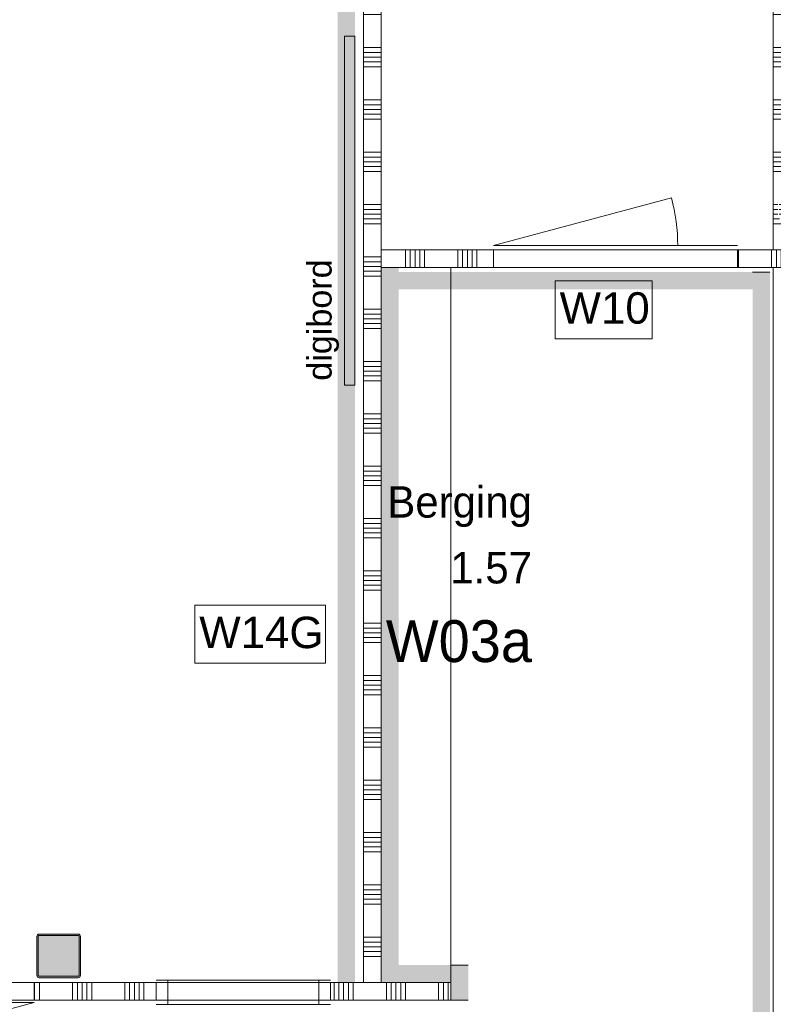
# Model space of a CAD drawing. Header units: millimetres. Extents: x -850 to 154668, y -25041 to 71030.
# Tile 207 of 211: x 85387 to 89710, y 17125 to 22770. Entities that reach past the tile are written whole.
import ezdxf
from ezdxf.enums import TextEntityAlignment as Align

# ---------------------------------------------------------------- set-up
doc = ezdxf.new("R2010")
doc.units = ezdxf.units.MM
doc.header["$MEASUREMENT"] = 0
doc.linetypes.add('B0701', pattern=[234.119993, 155.999994, -78.119999])
for name, color, linetype in [('Info Wandafwerking aanduiding', 7, 'Continuous'), ('Info Wandafwerking aanduiding Doorsnede-arcering', 7, 'Continuous'), ('New_22 NC Binnenwanden', 7, 'Continuous'), ('New_22 NC Binnenwanden Deuren', 7, 'Continuous'), ('New_22 NC Binnenwanden Doorsnede-arcering', 7, 'Continuous'), ('New_22 NC Binnenwanden Laagscheidingslijnen', 7, 'Continuous'), ('New_22 NC Binnenwanden Ramen', 7, 'Continuous'), ('New_72 Vaste Inrichting', 7, 'Continuous'), ('New_info tekst digiborden', 7, 'Continuous'), ('New_Info Wandafwerking aanduiding', 7, 'Continuous'), ('New_Info Wandafwerking aanduiding Doorsnede-arcering', 7, 'Continuous'), ('New_Z Ruimtefuncties', 7, 'Continuous'), ('New_Z Ruimtefuncties Zone omranding', 7, 'Continuous'), ('New_Z Ruimtefuncties Zone tekst', 7, 'Continuous'), ('S-COLS-____-OTLN.RVT S', 7, 'Continuous'), ('S-COLS-____-OTLN.RVT S 2D arcering', 7, 'Continuous')]:
    doc.layers.add(name, color=color, linetype=linetype)
doc.styles.add('GENERATED_STYLE_1', font='txt')
doc.styles.add('GENERATED_STYLE_2', font='txt')

# ---------------------------------------------------------------- blocks, each defined once
blk = doc.blocks.new('*X45')
at = {"layer": 'New_22 NC Binnenwanden Doorsnede-arcering', "color": 254, "linetype": 'Continuous', "lineweight": 0, "true_color": 0xe9ebeb}
for p, q in [((89710, 26100), (89751, 26100)), ((89710, 25909.7), (89735, 25909.7)), ((89710, 25882.3), (89735, 25882.3)), ((89710, 25854.9), (89739.6, 25854.9)), ((89710, 25827.4), (89810, 25827.4)), ((89710, 25800), (89810, 25800)), ((89710, 25609.7), (89810, 25609.7)), ((89710, 25582.3), (89810, 25582.3)), ((89710, 25554.9), (89810, 25554.9)), ((89710, 25527.4), (89810, 25527.4)), ((89710, 25500), (89810, 25500)), ((89710, 25309.7), (89810, 25309.7)), ((89710, 25282.3), (89810, 25282.3)), ((89710, 25254.9), (89810, 25254.9)), ((89710, 25227.4), (89810, 25227.4)), ((89710, 25200), (89810, 25200)), ((89710, 25009.7), (89810, 25009.7)), ((89710, 24982.3), (89810, 24982.3)), ((89710, 24954.9), (89810, 24954.9)), ((89710, 24927.4), (89810, 24927.4)), ((89710, 24900), (89810, 24900)), ((89710, 24709.7), (89810, 24709.7)), ((89710, 24682.3), (89810, 24682.3)), ((89710, 24654.9), (89810, 24654.9)), ((89710, 24627.4), (89810, 24627.4)), ((89710, 24600), (89810, 24600)), ((89710, 24409.7), (89810, 24409.7)), ((89710, 24382.3), (89810, 24382.3)), ((89710, 24354.9), (89810, 24354.9)), ((89710, 24327.4), (89810, 24327.4)), ((89710, 24300), (89810, 24300)), ((89710, 24109.7), (89810, 24109.7)), ((89710, 24082.3), (89810, 24082.3)), ((89710, 24054.9), (89810, 24054.9)), ((89710, 24027.4), (89810, 24027.4)), ((89710, 24000), (89810, 24000)), ((89710, 23809.7), (89810, 23809.7)), ((89710, 23782.3), (89810, 23782.3)), ((89710, 23754.9), (89810, 23754.9)), ((89710, 23727.4), (89810, 23727.4)), ((89710, 23700), (89810, 23700)), ((89710, 23509.7), (89810, 23509.7)), ((89710, 23482.3), (89810, 23482.3)), ((89710, 23454.9), (89810, 23454.9)), ((89710, 23427.4), (89810, 23427.4)), ((89710, 23400), (89810, 23400)), ((89710, 23209.7), (89810, 23209.7)), ((89710, 23182.3), (89810, 23182.3)), ((89710, 23154.9), (89810, 23154.9)), ((89710, 23127.4), (89810, 23127.4)), ((89710, 23100), (89810, 23100)), ((89710, 22909.7), (89810, 22909.7)), ((89710, 22882.3), (89810, 22882.3)), ((89710, 22854.9), (89810, 22854.9)), ((89710, 22827.4), (89810, 22827.4)), ((89710, 22800), (89810, 22800)), ((89710, 22609.7), (89810, 22609.7)), ((89710, 22582.3), (89810, 22582.3)), ((89710, 22554.9), (89810, 22554.9)), ((89710, 22527.4), (89810, 22527.4)), ((89710, 22500), (89810, 22500)), ((89710, 22309.7), (89810, 22309.7)), ((89710, 22282.3), (89810, 22282.3)), ((89710, 22254.9), (89810, 22254.9)), ((89710, 22227.4), (89810, 22227.4)), ((89710, 22200), (89810, 22200)), ((89710, 22009.7), (89810, 22009.7)), ((89710, 21982.3), (89810, 21982.3)), ((89710, 21954.9), (89810, 21954.9)), ((89710, 21927.4), (89810, 21927.4)), ((89710, 21900), (89810, 21900)), ((89710, 21709.7), (89735, 21709.7)), ((89710, 21682.3), (89735, 21682.3)), ((89710, 21654.9), (89735, 21654.9)), ((89710, 21627.4), (89745.1, 21627.4)), ((89710, 21600), (89810, 21600))]:
    blk.add_line(p, q, dxfattribs=at)
blk = doc.blocks.new('*X46')
at = {"layer": 'New_22 NC Binnenwanden Doorsnede-arcering', "color": 254, "linetype": 'Continuous', "lineweight": 0, "true_color": 0xe9ebeb}
for p, q in [((89743, 21709.7), (89810, 21709.7)), ((89743, 21682.3), (89810, 21682.3)), ((89743, 21654.9), (89810, 21654.9))]:
    blk.add_line(p, q, dxfattribs=at)
blk = doc.blocks.new('*X47')
at = {"layer": 'New_22 NC Binnenwanden Doorsnede-arcering', "color": 254, "linetype": 'Continuous', "lineweight": 0, "true_color": 0xe9ebeb}
for p, q in [((89743, 25909.7), (89810, 25909.7)), ((89743, 25882.3), (89810, 25882.3))]:
    blk.add_line(p, q, dxfattribs=at)
blk = doc.blocks.new('Wall_6_2', base_point=(89810, 26125))
at = {"layer": 'New_22 NC Binnenwanden', "color": 8, "linetype": 'Continuous', "lineweight": 0, "true_color": 0x778488, "flags": 128}
for points in [[(89710, 26125), (89710, 21450)], [(89810, 26125), (89710, 26125)], [(89810, 26100), (89810, 26125)], [(89810, 25858), (89810, 26092)], [(89810, 21875), (89810, 25850)], [(89810, 21633), (89810, 21867)], [(89810, 21450), (89810, 21625)]]:
    blk.add_lwpolyline(points, dxfattribs=at)
at = {"layer": 'New_22 NC Binnenwanden Laagscheidingslijnen', "color": 8, "linetype": 'Continuous', "lineweight": 0, "true_color": 0x778488}
blk.add_line((89710, 21450), (89810, 21450), dxfattribs=at)
at = {"layer": 'New_22 NC Binnenwanden', "color": 8, "lineweight": 0, "true_color": 0x778488}
for name in ['*X45', '*X47', '*X46']:
    blk.add_blockref(name, (0, 0), dxfattribs=at)
blk = doc.blocks.new('Wall_373_2', base_point=(87860, 17150))
at = {"layer": 'Info Wandafwerking aanduiding Doorsnede-arcering', "linetype": 'Continuous', "lineweight": 0}
for points in [[(87860, 17250), (87960, 17250), (87960, 17350)], [(87860, 17350), (87860, 17250), (87960, 17350)], [(87860, 17250), (87860, 17150), (87960, 17150), (87960, 17250)]]:
    blk.add_hatch(color=1, dxfattribs=at).paths.add_polyline_path(points)
at = {"layer": 'Info Wandafwerking aanduiding', "color": 9, "linetype": 'Continuous', "lineweight": 0, "flags": 128}
for points in [[(87960, 17350), (87860, 17350)], [(87860, 17150), (87960, 17150)]]:
    blk.add_lwpolyline(points, dxfattribs=at)
blk = doc.blocks.new('Wall_374_2', base_point=(87860, 17250))
at = {"layer": 'Info Wandafwerking aanduiding Doorsnede-arcering', "linetype": 'Continuous', "lineweight": 0}
for points in [[(87560, 17350), (87460, 17250), (87560, 17250)], [(87460, 17350), (87460, 17250), (87560, 17350)], [(87860, 17350), (87560, 17350), (87560, 17250), (87860, 17250)]]:
    blk.add_hatch(color=1, dxfattribs=at).paths.add_polyline_path(points)
at = {"layer": 'Info Wandafwerking aanduiding', "color": 9, "linetype": 'Continuous', "lineweight": 0, "flags": 128}
blk.add_lwpolyline([(87460, 17250), (87460, 17350)], dxfattribs=at)
blk = doc.blocks.new('Wall_375_2', base_point=(87460, 17250))
at = {"layer": 'Info Wandafwerking aanduiding Doorsnede-arcering', "linetype": 'Continuous', "lineweight": 0}
blk.add_hatch(color=1, dxfattribs=at).paths.add_polyline_path([(87560, 17350), (87560, 21350), (87460, 21350), (87460, 17350)])
at = {"layer": 'Info Wandafwerking aanduiding', "color": 9, "linetype": 'Continuous', "lineweight": 0, "flags": 128}
blk.add_lwpolyline([(87460, 21350), (87560, 21350)], dxfattribs=at)
blk = doc.blocks.new('Column 278[118]_2', base_point=(0.5, 3))
at = {"layer": 'S-COLS-____-OTLN.RVT S 2D arcering', "linetype": 'Continuous', "lineweight": 0, "true_color": 0x778488}
h = blk.add_hatch(color=8, dxfattribs=at)
h.paths.add_polyline_path([(85485.5, 17291), (85486.5, 17286), (85489.3, 17281.8), (85493.5, 17278.9), (85498.5, 17278), (85722.5, 17278), (85727.5, 17278.9), (85731.7, 17281.8), (85734.5, 17286), (85735.5, 17291), (85735.5, 17515), (85734.5, 17519.9), (85731.7, 17524.1), (85727.5, 17527), (85722.5, 17528), (85498.5, 17528), (85493.5, 17527), (85489.3, 17524.1), (85486.5, 17519.9), (85485.5, 17515)])
h.paths.add_polyline_path([(85722.5, 17286), (85498.5, 17286), (85496.6, 17286.3), (85495, 17287.4), (85493.9, 17289), (85493.5, 17291), (85493.5, 17515), (85493.9, 17516.9), (85495, 17518.5), (85496.6, 17519.6), (85498.5, 17520), (85722.5, 17520), (85724.4, 17519.6), (85726.1, 17518.5), (85727.1, 17516.9), (85727.5, 17515), (85727.5, 17291), (85727.1, 17289), (85726.1, 17287.4), (85724.4, 17286.3)], flags=0)
blk.add_hatch(color=8, dxfattribs=at).paths.add_polyline_path([(85722.5, 17520), (85498.5, 17520), (85496.6, 17519.6), (85495, 17518.5), (85493.9, 17516.9), (85493.5, 17515), (85493.5, 17291), (85493.9, 17289), (85495, 17287.4), (85496.6, 17286.3), (85498.5, 17286), (85722.5, 17286), (85724.4, 17286.3), (85726.1, 17287.4), (85727.1, 17289), (85727.5, 17291), (85727.5, 17515), (85727.1, 17516.9), (85726.1, 17518.5), (85724.4, 17519.6)])
at = {"layer": 'S-COLS-____-OTLN.RVT S', "color": 1, "linetype": 'Continuous', "lineweight": 0}
for p, q in [((85486.5, 17519.9), (85485.5, 17515)), ((85485.5, 17515), (85485.5, 17291)), ((85489.3, 17524.1), (85486.5, 17519.9)), ((85493.5, 17527), (85489.3, 17524.1)), ((85498.5, 17528), (85493.5, 17527)), ((85493.5, 17515), (85493.9, 17516.9)), ((85493.5, 17291), (85493.5, 17515)), ((85493.9, 17516.9), (85495, 17518.5)), ((85495, 17518.5), (85496.6, 17519.6)), ((85496.6, 17519.6), (85498.5, 17520)), ((85722.5, 17528), (85498.5, 17528)), ((85498.5, 17520), (85722.5, 17520)), ((85727.5, 17527), (85722.5, 17528)), ((85722.5, 17520), (85724.4, 17519.6)), ((85724.4, 17519.6), (85726.1, 17518.5)), ((85726.1, 17518.5), (85727.1, 17516.9)), ((85727.1, 17516.9), (85727.5, 17515)), ((85731.7, 17524.1), (85727.5, 17527)), ((85727.5, 17515), (85727.5, 17291)), ((85734.5, 17519.9), (85731.7, 17524.1)), ((85735.5, 17515), (85734.5, 17519.9)), ((85735.5, 17291), (85735.5, 17515)), ((85485.5, 17291), (85486.5, 17286)), ((85486.5, 17286), (85489.3, 17281.8)), ((85489.3, 17281.8), (85493.5, 17278.9)), ((85493.9, 17289), (85493.5, 17291)), ((85493.5, 17278.9), (85498.5, 17278)), ((85495, 17287.4), (85493.9, 17289)), ((85496.6, 17286.3), (85495, 17287.4)), ((85498.5, 17286), (85496.6, 17286.3)), ((85722.5, 17286), (85498.5, 17286)), ((85498.5, 17278), (85722.5, 17278)), ((85724.4, 17286.3), (85722.5, 17286)), ((85722.5, 17278), (85727.5, 17278.9)), ((85726.1, 17287.4), (85724.4, 17286.3)), ((85727.1, 17289), (85726.1, 17287.4)), ((85727.5, 17291), (85727.1, 17289)), ((85727.5, 17278.9), (85731.7, 17281.8)), ((85731.7, 17281.8), (85734.5, 17286)), ((85734.5, 17286), (85735.5, 17291))]:
    blk.add_line(p, q, dxfattribs=at)
blk = doc.blocks.new('*X2217')
at = {"layer": 'New_22 NC Binnenwanden Doorsnede-arcering', "color": 254, "linetype": 'Continuous', "lineweight": 0, "true_color": 0xe9ebeb}
for p, q in [((87360, 26100), (87376.3, 26100)), ((87376.3, 26100), (87460, 26100)), ((87360, 25909.7), (87376.3, 25909.7)), ((87376.3, 25909.7), (87460, 25909.7)), ((87360, 25882.3), (87376.3, 25882.3)), ((87360, 25854.9), (87376.3, 25854.9)), ((87376.3, 25882.3), (87460, 25882.3)), ((87376.3, 25854.9), (87460, 25854.9)), ((87360, 25827.4), (87376.3, 25827.4)), ((87360, 25800), (87376.3, 25800)), ((87376.3, 25827.4), (87460, 25827.4)), ((87376.3, 25800), (87460, 25800)), ((87360, 25609.7), (87376.3, 25609.7)), ((87360, 25582.3), (87376.3, 25582.3)), ((87376.3, 25609.7), (87460, 25609.7)), ((87376.3, 25582.3), (87460, 25582.3)), ((87360, 25554.9), (87376.3, 25554.9)), ((87360, 25527.4), (87376.3, 25527.4)), ((87376.3, 25554.9), (87460, 25554.9)), ((87376.3, 25527.4), (87460, 25527.4)), ((87360, 25500), (87376.3, 25500)), ((87376.3, 25500), (87460, 25500)), ((87360, 25309.7), (87376.3, 25309.7)), ((87376.3, 25309.7), (87460, 25309.7)), ((87360, 25282.3), (87376.3, 25282.3)), ((87360, 25254.9), (87376.3, 25254.9)), ((87376.3, 25282.3), (87460, 25282.3)), ((87376.3, 25254.9), (87460, 25254.9)), ((87360, 25227.4), (87376.3, 25227.4)), ((87360, 25200), (87376.3, 25200)), ((87376.3, 25227.4), (87460, 25227.4)), ((87376.3, 25200), (87460, 25200)), ((87360, 25009.7), (87376.3, 25009.7)), ((87376.3, 25009.7), (87460, 25009.7)), ((87360, 24982.3), (87376.3, 24982.3)), ((87360, 24954.9), (87376.3, 24954.9)), ((87376.3, 24982.3), (87460, 24982.3)), ((87376.3, 24954.9), (87460, 24954.9)), ((87360, 24927.4), (87376.3, 24927.4)), ((87360, 24900), (87376.3, 24900)), ((87376.3, 24927.4), (87460, 24927.4)), ((87376.3, 24900), (87460, 24900)), ((87360, 24709.7), (87376.3, 24709.7)), ((87360, 24682.3), (87376.3, 24682.3)), ((87376.3, 24709.7), (87460, 24709.7)), ((87376.3, 24682.3), (87460, 24682.3)), ((87360, 24654.9), (87376.3, 24654.9)), ((87360, 24627.4), (87376.3, 24627.4)), ((87376.3, 24654.9), (87460, 24654.9)), ((87376.3, 24627.4), (87460, 24627.4)), ((87360, 24600), (87376.3, 24600)), ((87376.3, 24600), (87460, 24600)), ((87360, 24409.7), (87376.3, 24409.7)), ((87376.3, 24409.7), (87460, 24409.7)), ((87360, 24382.3), (87376.3, 24382.3)), ((87360, 24354.9), (87376.3, 24354.9)), ((87360, 24327.4), (87376.3, 24327.4)), ((87376.3, 24382.3), (87460, 24382.3)), ((87376.3, 24354.9), (87460, 24354.9)), ((87376.3, 24327.4), (87460, 24327.4)), ((87360, 24300), (87376.3, 24300)), ((87376.3, 24300), (87460, 24300)), ((87360, 24109.7), (87376.3, 24109.7)), ((87376.3, 24109.7), (87460, 24109.7)), ((87360, 24082.3), (87376.3, 24082.3)), ((87360, 24054.9), (87376.3, 24054.9)), ((87376.3, 24082.3), (87460, 24082.3)), ((87376.3, 24054.9), (87460, 24054.9)), ((87360, 24027.4), (87376.3, 24027.4)), ((87360, 24000), (87376.3, 24000)), ((87376.3, 24027.4), (87460, 24027.4)), ((87376.3, 24000), (87460, 24000)), ((87360, 23809.7), (87376.3, 23809.7)), ((87360, 23782.3), (87376.3, 23782.3)), ((87376.3, 23809.7), (87460, 23809.7)), ((87376.3, 23782.3), (87460, 23782.3)), ((87360, 23754.9), (87376.3, 23754.9)), ((87360, 23727.4), (87376.3, 23727.4)), ((87376.3, 23754.9), (87460, 23754.9)), ((87376.3, 23727.4), (87460, 23727.4)), ((87360, 23700), (87376.3, 23700)), ((87376.3, 23700), (87460, 23700)), ((87360, 23509.7), (87376.3, 23509.7)), ((87360, 23482.3), (87376.3, 23482.3)), ((87376.3, 23509.7), (87460, 23509.7)), ((87376.3, 23482.3), (87460, 23482.3)), ((87360, 23454.9), (87376.3, 23454.9)), ((87360, 23427.4), (87376.3, 23427.4)), ((87376.3, 23454.9), (87460, 23454.9)), ((87376.3, 23427.4), (87460, 23427.4)), ((87360, 23400), (87376.3, 23400)), ((87376.3, 23400), (87460, 23400)), ((87360, 23209.7), (87376.3, 23209.7)), ((87376.3, 23209.7), (87460, 23209.7)), ((87360, 23182.3), (87376.3, 23182.3)), ((87360, 23154.9), (87376.3, 23154.9)), ((87376.3, 23182.3), (87460, 23182.3)), ((87376.3, 23154.9), (87460, 23154.9)), ((87360, 23127.4), (87376.3, 23127.4)), ((87360, 23100), (87376.3, 23100)), ((87376.3, 23127.4), (87460, 23127.4)), ((87376.3, 23100), (87460, 23100)), ((87360, 22909.7), (87376.3, 22909.7)), ((87360, 22882.3), (87376.3, 22882.3)), ((87376.3, 22909.7), (87460, 22909.7)), ((87376.3, 22882.3), (87460, 22882.3)), ((87360, 22854.9), (87376.3, 22854.9)), ((87360, 22827.4), (87376.3, 22827.4)), ((87376.3, 22854.9), (87460, 22854.9)), ((87376.3, 22827.4), (87460, 22827.4)), ((87360, 22800), (87376.3, 22800)), ((87376.3, 22800), (87460, 22800)), ((87360, 22609.7), (87376.3, 22609.7)), ((87360, 22582.3), (87376.3, 22582.3)), ((87376.3, 22609.7), (87460, 22609.7)), ((87376.3, 22582.3), (87460, 22582.3)), ((87360, 22554.9), (87376.3, 22554.9)), ((87360, 22527.4), (87376.3, 22527.4)), ((87376.3, 22554.9), (87460, 22554.9)), ((87376.3, 22527.4), (87460, 22527.4)), ((87360, 22500), (87376.3, 22500)), ((87376.3, 22500), (87460, 22500)), ((87360, 22309.7), (87376.3, 22309.7)), ((87376.3, 22309.7), (87460, 22309.7)), ((87360, 22282.3), (87376.3, 22282.3)), ((87360, 22254.9), (87376.3, 22254.9)), ((87376.3, 22282.3), (87460, 22282.3)), ((87376.3, 22254.9), (87460, 22254.9)), ((87360, 22227.4), (87376.3, 22227.4)), ((87360, 22200), (87376.3, 22200)), ((87376.3, 22227.4), (87460, 22227.4)), ((87376.3, 22200), (87460, 22200)), ((87360, 22009.7), (87376.3, 22009.7)), ((87360, 21982.3), (87376.3, 21982.3)), ((87376.3, 22009.7), (87460, 22009.7)), ((87376.3, 21982.3), (87460, 21982.3)), ((87360, 21954.9), (87376.3, 21954.9)), ((87360, 21927.4), (87376.3, 21927.4)), ((87376.3, 21954.9), (87460, 21954.9)), ((87376.3, 21927.4), (87460, 21927.4)), ((87360, 21900), (87376.3, 21900)), ((87376.3, 21900), (87460, 21900)), ((87360, 21709.7), (87376.3, 21709.7)), ((87360, 21682.3), (87376.3, 21682.3)), ((87376.3, 21709.7), (87460, 21709.7)), ((87376.3, 21682.3), (87460, 21682.3)), ((87360, 21654.9), (87376.3, 21654.9)), ((87360, 21627.4), (87376.3, 21627.4)), ((87376.3, 21654.9), (87460, 21654.9)), ((87376.3, 21627.4), (87460, 21627.4)), ((87360, 21600), (87376.3, 21600)), ((87376.3, 21600), (87460, 21600)), ((87360, 21409.7), (87376.3, 21409.7)), ((87376.3, 21409.7), (87460, 21409.7)), ((87360, 21382.3), (87376.3, 21382.3)), ((87360, 21354.9), (87376.3, 21354.9)), ((87376.3, 21382.3), (87460, 21382.3)), ((87376.3, 21354.9), (87460, 21354.9))]:
    blk.add_line(p, q, dxfattribs=at)
blk = doc.blocks.new('Wall_406_2', base_point=(87360, 26125))
at = {"layer": 'New_22 NC Binnenwanden', "color": 8, "linetype": 'Continuous', "lineweight": 0, "true_color": 0x778488, "flags": 128}
for points in [[(87360, 26125), (87360, 21350)], [(87460, 26125), (87360, 26125)], [(87460, 21350), (87460, 26125)]]:
    blk.add_lwpolyline(points, dxfattribs=at)
at = {"layer": 'New_22 NC Binnenwanden', "color": 8, "lineweight": 0, "true_color": 0x778488}
blk.add_blockref('*X2217', (0, 0), dxfattribs=at)
blk = doc.blocks.new('*X2304')
at = {"layer": 'New_22 NC Binnenwanden Doorsnede-arcering', "color": 254, "linetype": 'Continuous', "lineweight": 0, "true_color": 0xe9ebeb}
for p, q in [((87600, 21450), (87600, 21398.2)), ((87627.5, 21450), (87627.5, 21398.2)), ((87654.9, 21450), (87654.9, 21398.2)), ((87682.3, 21450), (87682.3, 21398.2)), ((87709.8, 21450), (87709.8, 21398.2)), ((87900, 21450), (87900, 21398.2)), ((87927.5, 21450), (87927.5, 21398.2)), ((87954.9, 21450), (87954.9, 21398.2)), ((87982.3, 21450), (87982.3, 21398.2)), ((88009.8, 21450), (88009.8, 21398.2)), ((87600, 21398.2), (87600, 21350)), ((87627.5, 21398.2), (87627.5, 21350)), ((87654.9, 21398.2), (87654.9, 21350)), ((87682.3, 21398.2), (87682.3, 21350)), ((87709.8, 21398.2), (87709.8, 21350)), ((87900, 21398.2), (87900, 21350)), ((87927.5, 21398.2), (87927.5, 21350)), ((87954.9, 21398.2), (87954.9, 21350)), ((87982.3, 21398.2), (87982.3, 21350)), ((88009.8, 21398.2), (88009.8, 21350))]:
    blk.add_line(p, q, dxfattribs=at)
blk = doc.blocks.new('*X2305')
at = {"layer": 'New_22 NC Binnenwanden Doorsnede-arcering', "color": 254, "linetype": 'Continuous', "lineweight": 0, "true_color": 0xe9ebeb}
for p, q in [((89509.8, 21450), (89509.8, 21398.2)), ((89700, 21450), (89700, 21398.2)), ((89509.8, 21398.2), (89509.8, 21350)), ((89700, 21398.2), (89700, 21350)), ((89727.5, 21432.5), (89727.5, 21398.2)), ((89727.5, 21398.2), (89727.5, 21350)), ((89754.9, 21405.1), (89754.9, 21398.2)), ((89754.9, 21398.2), (89754.9, 21350)), ((89782.3, 21377.7), (89782.3, 21350)), ((89809.8, 21350.2), (89809.8, 21350))]:
    blk.add_line(p, q, dxfattribs=at)
blk = doc.blocks.new('D1 zl1-b 22')
at = {"layer": 'New_22 NC Binnenwanden Deuren', "color": 1, "linetype": 'Continuous', "lineweight": 0}
for p, q in [((700, 0), (-321, 273.6)), ((-700, 0), (-357, 0)), ((700, 0), (-357, 0))]:
    blk.add_line(p, q, dxfattribs=at)
at = {"layer": 'New_22 NC Binnenwanden Deuren', "color": 7, "linetype": 'Continuous', "lineweight": 0}
for p, q in [((-700, -125), (-700, -25)), ((-700, -125), (-700, -25)), ((700, -125), (700, -25)), ((700, -125), (700, -25))]:
    blk.add_line(p, q, dxfattribs=at)
at = {"layer": 'New_22 NC Binnenwanden Deuren', "color": 1, "linetype": 'Continuous', "lineweight": 0}
blk.add_arc((700, 0), 1057, 165, 180, dxfattribs=at)
blk = doc.blocks.new('*X2307')
at = {"layer": 'New_22 NC Binnenwanden Doorsnede-arcering', "color": 254, "linetype": 'Continuous', "lineweight": 0, "true_color": 0xe9ebeb}
for p, q in [((89727.5, 21450), (89727.5, 21432.5)), ((89754.9, 21450), (89754.9, 21405.1)), ((89782.3, 21450), (89782.3, 21398.2)), ((89809.8, 21450), (89809.8, 21398.2)), ((89782.3, 21398.2), (89782.3, 21377.7)), ((89809.8, 21398.2), (89809.8, 21350.2))]:
    blk.add_line(p, q, dxfattribs=at)
blk = doc.blocks.new('Wall_433_2', base_point=(87360, 21350))
at = {"layer": 'New_22 NC Binnenwanden', "color": 8, "linetype": 'Continuous', "lineweight": 0, "true_color": 0x778488}
for p, q in [((88104.7, 21350), (88104.7, 21450)), ((89504.7, 21350), (89504.7, 21450))]:
    blk.add_line(p, q, dxfattribs=at)
at = {"layer": 'New_22 NC Binnenwanden', "color": 8, "linetype": 'Continuous', "lineweight": 0, "true_color": 0x778488, "flags": 128}
for points in [[(88104.7, 21450), (87460, 21450)], [(89710, 21450), (89504.7, 21450)], [(89810, 21350), (89810, 21450)], [(87460, 21350), (88104.7, 21350)], [(89504.7, 21350), (89810, 21350)]]:
    blk.add_lwpolyline(points, dxfattribs=at)
at = {"layer": 'New_22 NC Binnenwanden Laagscheidingslijnen', "color": 8, "linetype": 'Continuous', "lineweight": 0, "true_color": 0x778488}
blk.add_line((89710, 21450), (89810, 21450), dxfattribs=at)
at = {"layer": 'New_22 NC Binnenwanden', "color": 8, "lineweight": 0, "true_color": 0x778488}
for name in ['*X2304', '*X2305', '*X2307']:
    blk.add_blockref(name, (0, 0), dxfattribs=at)
at = {"layer": 'New_22 NC Binnenwanden Deuren', "color": 1, "linetype": 'Continuous', "lineweight": 0, "xscale": -0.9999999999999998, "zscale": 1000, "rotation": 359.999919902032}
blk.add_blockref('D1 zl1-b 22', (88804.7, 21475), dxfattribs=at)
blk = doc.blocks.new('*X2739')
at = {"layer": 'New_22 NC Binnenwanden Doorsnede-arcering', "color": 254, "linetype": 'Continuous', "lineweight": 0, "true_color": 0xe9ebeb}
for p, q in [((87360, 21327.4), (87376.3, 21327.4)), ((87360, 21300), (87376.3, 21300)), ((87376.3, 21327.4), (87460, 21327.4)), ((87376.3, 21300), (87460, 21300)), ((87360, 21109.7), (87376.3, 21109.7)), ((87360, 21082.3), (87376.3, 21082.3)), ((87360, 21054.9), (87376.3, 21054.9)), ((87376.3, 21109.7), (87460, 21109.7)), ((87376.3, 21082.3), (87460, 21082.3)), ((87376.3, 21054.9), (87460, 21054.9)), ((87360, 21027.4), (87376.3, 21027.4)), ((87360, 21000), (87376.3, 21000)), ((87376.3, 21027.4), (87460, 21027.4)), ((87376.3, 21000), (87460, 21000)), ((87360, 20809.7), (87376.3, 20809.7)), ((87360, 20782.3), (87376.3, 20782.3)), ((87376.3, 20809.7), (87460, 20809.7)), ((87376.3, 20782.3), (87460, 20782.3)), ((87360, 20754.9), (87376.3, 20754.9)), ((87360, 20727.4), (87376.3, 20727.4)), ((87376.3, 20754.9), (87460, 20754.9)), ((87376.3, 20727.4), (87460, 20727.4)), ((87360, 20700), (87376.3, 20700)), ((87376.3, 20700), (87460, 20700)), ((87360, 20509.7), (87376.3, 20509.7)), ((87376.3, 20509.7), (87460, 20509.7)), ((87360, 20482.3), (87376.3, 20482.3)), ((87360, 20454.9), (87376.3, 20454.9)), ((87376.3, 20482.3), (87460, 20482.3)), ((87376.3, 20454.9), (87460, 20454.9)), ((87360, 20427.4), (87376.3, 20427.4)), ((87360, 20400), (87376.3, 20400)), ((87376.3, 20427.4), (87460, 20427.4)), ((87376.3, 20400), (87460, 20400)), ((87360, 20209.7), (87376.3, 20209.7)), ((87376.3, 20209.7), (87460, 20209.7)), ((87360, 20182.3), (87376.3, 20182.3)), ((87360, 20154.9), (87376.3, 20154.9)), ((87376.3, 20182.3), (87460, 20182.3)), ((87376.3, 20154.9), (87460, 20154.9)), ((87360, 20127.4), (87376.3, 20127.4)), ((87360, 20100), (87376.3, 20100)), ((87376.3, 20127.4), (87460, 20127.4)), ((87376.3, 20100), (87460, 20100)), ((87360, 19909.7), (87376.3, 19909.7)), ((87360, 19882.3), (87376.3, 19882.3)), ((87376.3, 19909.7), (87460, 19909.7)), ((87376.3, 19882.3), (87460, 19882.3)), ((87360, 19854.9), (87376.3, 19854.9)), ((87360, 19827.4), (87376.3, 19827.4)), ((87376.3, 19854.9), (87460, 19854.9)), ((87376.3, 19827.4), (87460, 19827.4)), ((87360, 19800), (87376.3, 19800)), ((87376.3, 19800), (87460, 19800)), ((87360, 19609.7), (87376.3, 19609.7)), ((87376.3, 19609.7), (87460, 19609.7)), ((87360, 19582.3), (87376.3, 19582.3)), ((87360, 19554.9), (87376.3, 19554.9)), ((87376.3, 19582.3), (87460, 19582.3)), ((87376.3, 19554.9), (87460, 19554.9)), ((87360, 19527.4), (87376.3, 19527.4)), ((87360, 19500), (87376.3, 19500)), ((87376.3, 19527.4), (87460, 19527.4)), ((87376.3, 19500), (87460, 19500)), ((87360, 19309.7), (87376.3, 19309.7)), ((87376.3, 19309.7), (87460, 19309.7)), ((87360, 19282.3), (87376.3, 19282.3)), ((87360, 19254.9), (87376.3, 19254.9)), ((87376.3, 19282.3), (87460, 19282.3)), ((87376.3, 19254.9), (87460, 19254.9)), ((87360, 19227.4), (87376.3, 19227.4)), ((87360, 19200), (87376.3, 19200)), ((87376.3, 19227.4), (87460, 19227.4)), ((87376.3, 19200), (87460, 19200)), ((87360, 19009.7), (87376.3, 19009.7)), ((87360, 18982.3), (87376.3, 18982.3)), ((87376.3, 19009.7), (87460, 19009.7)), ((87376.3, 18982.3), (87460, 18982.3)), ((87360, 18954.9), (87376.3, 18954.9)), ((87360, 18927.4), (87376.3, 18927.4)), ((87376.3, 18954.9), (87460, 18954.9)), ((87376.3, 18927.4), (87460, 18927.4)), ((87360, 18900), (87376.3, 18900)), ((87376.3, 18900), (87460, 18900)), ((87360, 18709.7), (87376.3, 18709.7)), ((87376.3, 18709.7), (87460, 18709.7)), ((87360, 18682.3), (87376.3, 18682.3)), ((87360, 18654.9), (87376.3, 18654.9)), ((87360, 18627.4), (87376.3, 18627.4)), ((87376.3, 18682.3), (87460, 18682.3)), ((87376.3, 18654.9), (87460, 18654.9)), ((87376.3, 18627.4), (87460, 18627.4)), ((87360, 18600), (87376.3, 18600)), ((87376.3, 18600), (87460, 18600)), ((87360, 18409.7), (87376.3, 18409.7)), ((87376.3, 18409.7), (87460, 18409.7)), ((87360, 18382.3), (87376.3, 18382.3)), ((87360, 18354.9), (87376.3, 18354.9)), ((87376.3, 18382.3), (87460, 18382.3)), ((87376.3, 18354.9), (87460, 18354.9)), ((87360, 18327.4), (87376.3, 18327.4)), ((87360, 18300), (87376.3, 18300)), ((87376.3, 18327.4), (87460, 18327.4)), ((87376.3, 18300), (87460, 18300)), ((87360, 18109.7), (87376.3, 18109.7)), ((87360, 18082.3), (87376.3, 18082.3)), ((87376.3, 18109.7), (87460, 18109.7)), ((87376.3, 18082.3), (87460, 18082.3)), ((87360, 18054.9), (87376.3, 18054.9)), ((87360, 18027.4), (87376.3, 18027.4)), ((87376.3, 18054.9), (87460, 18054.9)), ((87376.3, 18027.4), (87460, 18027.4)), ((87360, 18000), (87376.3, 18000)), ((87376.3, 18000), (87460, 18000)), ((87360, 17809.7), (87376.3, 17809.7)), ((87360, 17782.3), (87376.3, 17782.3)), ((87376.3, 17809.7), (87460, 17809.7)), ((87376.3, 17782.3), (87460, 17782.3)), ((87360, 17754.9), (87376.3, 17754.9)), ((87360, 17727.4), (87376.3, 17727.4)), ((87376.3, 17754.9), (87460, 17754.9)), ((87376.3, 17727.4), (87460, 17727.4)), ((87360, 17700), (87376.3, 17700)), ((87376.3, 17700), (87460, 17700)), ((87360, 17509.7), (87376.3, 17509.7)), ((87376.3, 17509.7), (87460, 17509.7)), ((87360, 17482.3), (87376.3, 17482.3)), ((87360, 17454.9), (87376.3, 17454.9)), ((87376.3, 17482.3), (87460, 17482.3)), ((87376.3, 17454.9), (87460, 17454.9)), ((87360, 17427.4), (87376.3, 17427.4)), ((87360, 17400), (87376.3, 17400)), ((87376.3, 17427.4), (87460, 17427.4)), ((87376.3, 17400), (87460, 17400))]:
    blk.add_line(p, q, dxfattribs=at)
blk = doc.blocks.new('Wall_546_2', base_point=(87360, 21350))
at = {"layer": 'New_22 NC Binnenwanden', "color": 8, "linetype": 'Continuous', "lineweight": 0, "true_color": 0x778488, "flags": 128}
for points in [[(87360, 21350), (87360, 17250)], [(87460, 17250), (87460, 21350)], [(87460, 17250), (87360, 17250)]]:
    blk.add_lwpolyline(points, dxfattribs=at)
at = {"layer": 'New_22 NC Binnenwanden', "color": 8, "lineweight": 0, "true_color": 0x778488}
blk.add_blockref('*X2739', (0, 0), dxfattribs=at)
blk = doc.blocks.new('*X2767')
at = {"layer": 'New_22 NC Binnenwanden Doorsnede-arcering', "color": 254, "linetype": 'Continuous', "lineweight": 0, "true_color": 0xe9ebeb}
for p, q in [((85472.6, 17150), (85472.6, 17250)), ((85500, 17150), (85500, 17250)), ((85690.3, 17150), (85690.3, 17250)), ((85717.7, 17150), (85717.7, 17250)), ((85745.1, 17150), (85745.1, 17250)), ((85772.6, 17150), (85772.6, 17250)), ((85800, 17150), (85800, 17250)), ((85990.3, 17150), (85990.3, 17250)), ((86017.7, 17150), (86017.7, 17250)), ((86045.1, 17150), (86045.1, 17250)), ((86072.6, 17150), (86072.6, 17250)), ((86100, 17150), (86100, 17250))]:
    blk.add_line(p, q, dxfattribs=at)
blk = doc.blocks.new('*X2768')
at = {"layer": 'New_22 NC Binnenwanden Doorsnede-arcering', "color": 254, "linetype": 'Continuous', "lineweight": 0, "true_color": 0xe9ebeb}
for p, q in [((87190.3, 17150), (87190.3, 17250)), ((87217.7, 17150), (87217.7, 17250)), ((87245.1, 17150), (87245.1, 17250)), ((87272.6, 17150), (87272.6, 17250)), ((87300, 17150), (87300, 17250)), ((87490.3, 17150), (87490.3, 17250)), ((87517.7, 17150), (87517.7, 17250)), ((87545.1, 17150), (87545.1, 17250)), ((87572.6, 17150), (87572.6, 17250)), ((87600, 17150), (87600, 17250)), ((87790.3, 17150), (87790.3, 17250)), ((87817.7, 17150), (87817.7, 17250)), ((87845.1, 17150), (87845.1, 17250))]:
    blk.add_line(p, q, dxfattribs=at)
blk = doc.blocks.new('R1 22_18')
at = {"layer": 'New_22 NC Binnenwanden Ramen', "color": 1, "linetype": 'Continuous', "lineweight": 0}
for p, q in [((-500, 0), (-433, 0)), ((-433, 0), (-433, -139)), ((-433, 0), (433, 0)), ((433, -139), (433, 0)), ((433, 0), (500, 0)), ((-433, -139), (-500, -139)), ((433, -139), (-433, -139)), ((500, -139), (433, -139))]:
    blk.add_line(p, q, dxfattribs=at)
at = {"layer": 'New_22 NC Binnenwanden Ramen', "color": 9, "linetype": 'Continuous', "lineweight": 0}
for p, q in [((-500, -25), (500, -25)), ((-500, -125), (500, -125))]:
    blk.add_line(p, q, dxfattribs=at)
at = {"layer": 'New_22 NC Binnenwanden Ramen', "color": 7, "linetype": 'Continuous', "lineweight": 0}
for p, q in [((-500, -125), (-500, -25)), ((-500, -125), (-500, -25)), ((500, -125), (500, -25)), ((500, -125), (500, -25))]:
    blk.add_line(p, q, dxfattribs=at)
blk = doc.blocks.new('D1 zl1-b 22_9')
at = {"layer": 'New_22 NC Binnenwanden Deuren', "color": 1, "linetype": 'Continuous', "lineweight": 0}
for p, q in [((1000, 0), (-21, 273.6)), ((-1000, 0), (-57, 0)), ((1000, 0), (-57, 0))]:
    blk.add_line(p, q, dxfattribs=at)
at = {"layer": 'New_22 NC Binnenwanden Deuren', "color": 7, "linetype": 'Continuous', "lineweight": 0}
for p, q in [((-1000, -14), (-1000, -114)), ((-1000, -14), (-1000, -114)), ((1000, -14), (1000, -114)), ((1000, -14), (1000, -114))]:
    blk.add_line(p, q, dxfattribs=at)
at = {"layer": 'New_22 NC Binnenwanden Deuren', "color": 1, "linetype": 'Continuous', "lineweight": 0}
blk.add_arc((1000, 0), 1057, 165, 180, dxfattribs=at)
blk = doc.blocks.new('Wall_556_2', base_point=(74382, 17150))
at = {"layer": 'New_22 NC Binnenwanden', "color": 8, "linetype": 'Continuous', "lineweight": 0, "true_color": 0x778488}
for p, q in [((85469.6, 17150), (85469.6, 17250)), ((86169.6, 17250), (86169.6, 17150)), ((87169.6, 17250), (87169.6, 17150))]:
    blk.add_line(p, q, dxfattribs=at)
at = {"layer": 'New_22 NC Binnenwanden', "color": 8, "linetype": 'Continuous', "lineweight": 0, "true_color": 0x778488, "flags": 128}
for points in [[(86169.6, 17250), (85469.6, 17250)], [(87860, 17250), (87169.6, 17250)], [(87860, 17250), (87860, 17150)], [(85469.6, 17150), (86169.6, 17150)], [(87169.6, 17150), (87860, 17150)]]:
    blk.add_lwpolyline(points, dxfattribs=at)
at = {"layer": 'New_22 NC Binnenwanden', "color": 8, "lineweight": 0, "true_color": 0x778488}
for name in ['*X2767', '*X2768']:
    blk.add_blockref(name, (0, 0), dxfattribs=at)
at = {"layer": 'New_22 NC Binnenwanden Deuren', "color": 1, "linetype": 'Continuous', "lineweight": 0, "xscale": -0.9999999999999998, "zscale": 1000, "rotation": 179.9999990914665}
blk.add_blockref('D1 zl1-b 22_9', (84469.6, 17136), dxfattribs=at)
at = {"layer": 'New_22 NC Binnenwanden Ramen', "color": 1, "linetype": 'Continuous', "lineweight": 0, "zscale": 1000, "rotation": 179.9999990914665}
blk.add_blockref('R1 22_18', (86669.6, 17125), dxfattribs=at)
blk = doc.blocks.new('Berging_1.57_13_2', base_point=(87896.5, 19570.6))
at = {"layer": 'New_Z Ruimtefuncties Zone omranding', "color": 253, "linetype": 'B0701', "lineweight": 0, "true_color": 0x99a3a6}
for p, q in [((87460, 21350), (87460, 17250)), ((87860, 21350), (87460, 21350)), ((87860, 17250), (87860, 21350)), ((87460, 17250), (87860, 17250))]:
    blk.add_line(p, q, dxfattribs=at)
at = {"layer": 'New_Z Ruimtefuncties Zone tekst', "color": 2, "lineweight": 0}
for tag, height, style, p in [('ROOM_NAME', 180, 'GENERATED_STYLE_1', (88325.5, 20095.2)), ('DUMMY_938', 180, 'GENERATED_STYLE_1', (88325.5, 20136.3)), ('DUMMY_939', 180, 'GENERATED_STYLE_1', (88325.5, 19759.2)), ('ROOM_NUMBER', 180, 'GENERATED_STYLE_1', (88325.5, 19718)), ('stWallCovering', 240, 'GENERATED_STYLE_2', (88325.5, 19327.2))]:
    blk.add_attdef(tag, text='', height=height, dxfattribs=dict(at, style=style)).set_placement(p, align=Align.TOP_RIGHT)
at = {"layer": 'New_Z Ruimtefuncties Zone tekst', "color": 2, "lineweight": 0, "style": 'GENERATED_STYLE_2'}
blk.add_attdef('DUMMY_940', text='', height=240, dxfattribs=at).set_placement((87467.5, 19382), align=Align.TOP_LEFT)
blk = doc.blocks.new('Wall_630_2', base_point=(87260, 26107))
at = {"layer": 'New_Info Wandafwerking aanduiding Doorsnede-arcering', "linetype": 'Continuous', "lineweight": 0, "true_color": 0x000000}
blk.add_hatch(color=18, dxfattribs=at).paths.add_polyline_path([(87210, 26107), (87210, 17250), (87310, 17250), (87310, 26107)])
blk = doc.blocks.new('Wall_658_2', base_point=(89640.6, 8888.5))
at = {"layer": 'New_Info Wandafwerking aanduiding Doorsnede-arcering', "linetype": 'Continuous', "lineweight": 0}
blk.add_hatch(color=1, dxfattribs=at).paths.add_polyline_path([(89690.6, 8888.5), (89690.6, 17186.8), (89590.6, 17186.8), (89590.6, 8888.5)])
blk = doc.blocks.new('Wall_662_2', base_point=(89640.6, 17186.8))
at = {"layer": 'New_Info Wandafwerking aanduiding Doorsnede-arcering', "linetype": 'Continuous', "lineweight": 0}
for points in [[(89590.6, 21223.3), (89690.6, 21223.3), (89690.6, 21323.3)], [(89590.6, 21323.3), (89590.6, 21223.3), (89690.6, 21323.3)], [(89590.6, 21223.3), (89590.6, 17186.8), (89690.6, 17186.8), (89690.6, 21223.3)]]:
    blk.add_hatch(color=1, dxfattribs=at).paths.add_polyline_path(points)
at = {"layer": 'New_Info Wandafwerking aanduiding', "color": 9, "linetype": 'Continuous', "lineweight": 0, "flags": 128}
blk.add_lwpolyline([(89690.6, 21323.3), (89590.6, 21323.3)], dxfattribs=at)
blk = doc.blocks.new('Wall_663_2', base_point=(89640.6, 21273.3))
at = {"layer": 'New_Info Wandafwerking aanduiding Doorsnede-arcering', "linetype": 'Continuous', "lineweight": 0}
blk.add_hatch(color=1, dxfattribs=at).paths.add_polyline_path([(89590.6, 21323.3), (87513.7, 21323.3), (87513.7, 21223.3), (89590.6, 21223.3)])
blk = doc.blocks.new('Notitiebord 22 KM')
at = {"layer": 'New_72 Vaste Inrichting', "color": 253, "linetype": 'Continuous', "lineweight": 0, "true_color": 0x99a3a6}
for p, q in [((2000, 60), (0, 60)), ((0, 60), (0, 0)), ((2000, 0), (2000, 60)), ((0, 0), (2000, 0))]:
    blk.add_line(p, q, dxfattribs=at)

msp = doc.modelspace()

# ---------------------------------------------------------------- linework, layer by layer
at = {"layer": 'New_Info Wandafwerking aanduiding', "color": 9, "linetype": 'Continuous', "lineweight": 0, "flags": 128}
for points in [[(88459, 21273.3), (89015.8, 21273.3), (89015.8, 20940.5), (88459, 20940.5)], [(86392.1, 19413.2), (87141.5, 19413.2), (87141.5, 19080.3), (86392.1, 19080.3)]]:
    msp.add_lwpolyline(points, close=True, dxfattribs=at)
at = {"layer": 'New_Z Ruimtefuncties Zone omranding', "color": 211, "linetype": 'Continuous', "lineweight": 0, "true_color": 0xffaaff, "flags": 128}
msp.add_lwpolyline([(80510, 25850), (80510, 17250), (80585, 17250), (85485, 17250), (85735, 17250), (87360, 17250), (87360, 21450), (87360, 26100), (85735, 26100), (80510, 26100)], close=True, dxfattribs=at)
at = {"layer": 'New_Z Ruimtefuncties Zone omranding', "color": 52, "linetype": 'Continuous', "lineweight": 0, "flags": 128}
for points in [[(87460, 26100), (87460, 21450), (89710, 21450), (89710, 26100)], [(87460, 21350), (87460, 17250), (87860, 17250), (87860, 21350)]]:
    msp.add_lwpolyline(points, close=True, dxfattribs=at)
at = {"layer": 'New_Z Ruimtefuncties Zone omranding', "color": 41, "linetype": 'Continuous', "lineweight": 0, "true_color": 0xffeeaa, "flags": 128}
msp.add_lwpolyline([(74415, 8950.1), (87860, 8949.7), (87860, 4750), (89710, 4750), (89710, 17150), (89710, 21350), (87860, 21350), (87860, 17150), (80560, 17150), (74416.7, 17150), (74416.7, 15251.3), (79555, 15251.3), (79555, 15250.4, -0.414214), (80655.4, 14150), (80655, 14150), (80655, 11950), (80654.6, 11950, -0.414214), (79555, 10850.4), (74415, 10850.4)], format="xyb", close=True, dxfattribs=at)

# ---------------------------------------------------------------- block references
at = {"layer": 'Info Wandafwerking aanduiding', "color": 1, "lineweight": 0}
for name, p in [('Wall_375_2', (87460, 17250)), ('Wall_374_2', (87860, 17250)), ('Wall_373_2', (87860, 17150))]:
    msp.add_blockref(name, p, dxfattribs=at)
at = {"layer": 'New_22 NC Binnenwanden', "color": 8, "lineweight": 0, "true_color": 0x778488}
for name, p in [('Wall_406_2', (87360, 26125)), ('Wall_6_2', (89810, 26125)), ('Wall_433_2', (87360, 21350)), ('Wall_546_2', (87360, 21350)), ('Wall_556_2', (74382, 17150))]:
    msp.add_blockref(name, p, dxfattribs=at)
at = {"layer": 'New_72 Vaste Inrichting', "color": 1, "linetype": 'Continuous', "lineweight": 0, "xscale": -1, "zscale": 1000, "rotation": 90}
msp.add_blockref('Notitiebord 22 KM', (87310, 22675), dxfattribs=at)
at = {"layer": 'New_Info Wandafwerking aanduiding', "color": 1, "lineweight": 0}
for name, p in [('Wall_630_2', (87260, 26107)), ('Wall_663_2', (89640.6, 21273.3)), ('Wall_662_2', (89640.6, 17186.8)), ('Wall_658_2', (89640.6, 8888.5))]:
    msp.add_blockref(name, p, dxfattribs=at)
at = {"layer": 'New_Z Ruimtefuncties', "color": 2, "linetype": 'Continuous', "lineweight": 0}
msp.add_blockref('Berging_1.57_13_2', (87896.5, 19570.6), dxfattribs=at).add_auto_attribs({'ROOM_NAME': 'Berging', 'ROOM_NUMBER': '1.57', 'stWallCovering': 'W03a'})
at = {"layer": 'S-COLS-____-OTLN.RVT S', "color": 1, "linetype": 'Continuous', "lineweight": 0}
msp.add_blockref('Column 278[118]_2', (0.5, 3), dxfattribs=at)

# ---------------------------------------------------------------- texts
at = {"layer": 'New_info tekst digiborden', "color": 2, "linetype": 'Continuous', "lineweight": 0, "insert": (87127.2, 20700), "char_height": 140, "attachment_point": 4, "rotation": 90, "style": 'GENERATED_STYLE_1'}
msp.add_mtext('\\A1;{\\pql;\\fArial|b0|i0|c0|p38;digibord}', dxfattribs=at)
at = {"layer": 'New_Info Wandafwerking aanduiding', "color": 2, "linetype": 'Continuous', "lineweight": 0, "char_height": 180, "attachment_point": 1, "style": 'GENERATED_STYLE_1'}
for s, insert in [('\\A1;{\\pql;\\fArial|b0|i0|c0|p38;W10}', (88484, 21207.2)), ('\\A1;{\\pql;\\fArial|b0|i0|c0|p38;W14\\fArial|b0|i0|c0|p38;G}', (86417.1, 19347.1))]:
    msp.add_mtext(s, dxfattribs=dict(at, insert=insert))

doc.saveas('drawing.dxf')
